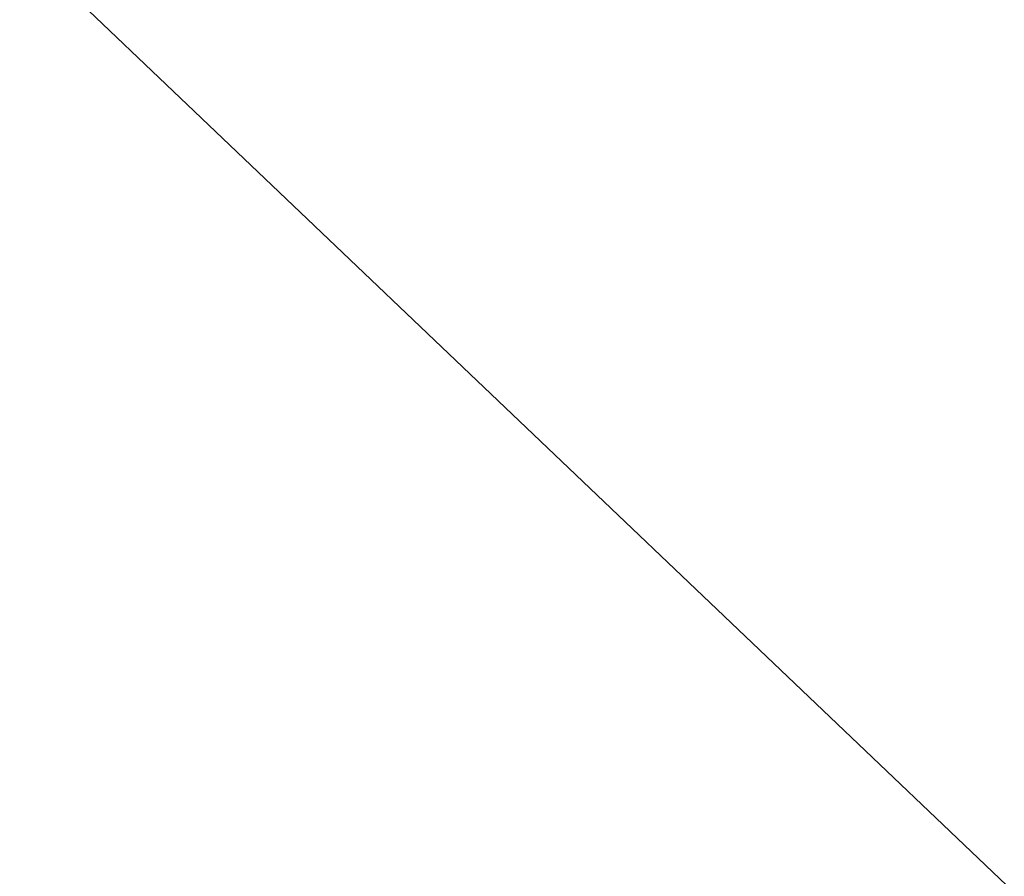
# Model space of a CAD drawing. Header units: millimetres. Extents: x 45 to 395, y 46 to 411.
# Tile 112 of 256: x 129.004 to 129.947, y 131.107 to 131.927. Entities that reach past the tile are written whole.
import ezdxf

# ---------------------------------------------------------------- set-up
doc = ezdxf.new("R2010")
doc.units = ezdxf.units.MM
doc.header["$LTSCALE"] = 25.4
doc.layers.get('0').update_dxf_attribs({"true_color": 0xff5454})

# ---------------------------------------------------------------- blocks, each defined once
blk = doc.blocks.new('HERMANOS-III-8030.STL')
at = {"color": 250, "true_color": 0x262626}
mesh = blk.add_polyface(dxfattribs=at)
corners = [(129.93965, 133.50647, 47.24566), (118.71152, 130.3819, 28.05912), (121.26218, 126.62105, 28.05912), (128.3183, 135.89711, 47.24566)]
mesh.append_faces([[corners[k] for k in face] for face in [(0, 1, 2), (1, 0, 3)]], dxfattribs={"vtx0": -1, "color": 250})
mesh = blk.add_polyface(dxfattribs=at)
corners = [(131.91284, 131.3988, 47.29389), (129.93965, 133.50647, 47.24566), (131.89922, 131.38419, 47.24566), (129.95531, 133.51889, 47.29389)]
mesh.append_faces([[corners[k] for k in face] for face in [(0, 1, 2), (1, 0, 3)]], dxfattribs={"vtx0": -1, "color": 250})
at = {"color": 44, "true_color": 0x92621c}
mesh = blk.add_polyface(dxfattribs=at)
corners = [(129.0365, 131.96867, 131.74951), (132.32462, 128.83675, 41.7495), (129.0365, 131.96867, 41.7495), (132.32462, 128.83675, 131.74951)]
mesh.append_faces([[corners[k] for k in face] for face in [(0, 1, 2), (1, 0, 3)]], dxfattribs={"vtx0": -1, "color": 44})
at = {"color": 250, "true_color": 0x262626}
mesh = blk.add_polyface(dxfattribs=at)
corners = [(132.37169, 131.89091, 46.84566), (128.28242, 121.01189, 27.65912), (124.81735, 123.78908, 27.65912), (134.54486, 130.14915, 46.84566)]
mesh.append_faces([[corners[k] for k in face] for face in [(0, 1, 2), (1, 0, 3)]], dxfattribs={"vtx0": -1, "color": 250})
mesh = blk.add_polyface(dxfattribs=at)
corners = [(134.1532, 129.57767, 47.24566), (124.34487, 123.28236, 28.05912), (127.89075, 120.44042, 28.05912), (131.89922, 131.38419, 47.24566)]
mesh.append_faces([[corners[k] for k in face] for face in [(0, 1, 2), (1, 0, 3)]], dxfattribs={"vtx0": -1, "color": 250})

msp = doc.modelspace()

# ---------------------------------------------------------------- block references
at = {"color": 0}
msp.add_blockref('HERMANOS-III-8030.STL', (0, 0), dxfattribs=at)

doc.saveas('drawing.dxf')
